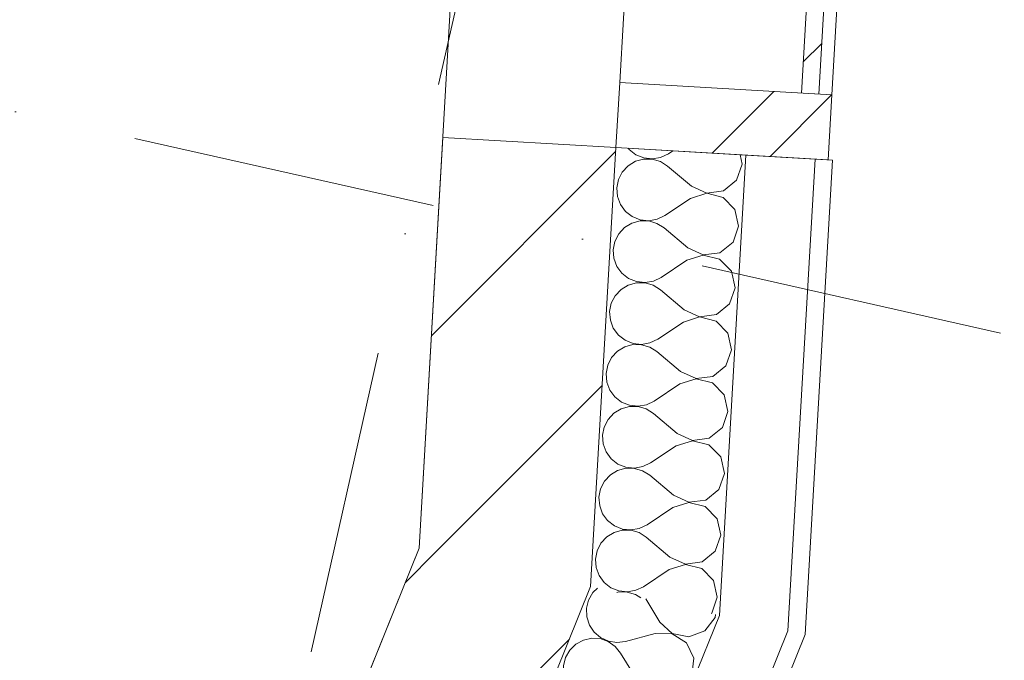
# Model space of a CAD drawing. Header units: millimetres. Extents: x -7218036 to -6930086, y 6128308 to 6355215.
# Tile 120 of 130: x -7188219 to -7187084, y 6163742 to 6164481. Entities that reach past the tile are written whole.
import ezdxf
from ezdxf.enums import TextEntityAlignment as Align

# ---------------------------------------------------------------- set-up
doc = ezdxf.new("R2010")
doc.units = ezdxf.units.MM
doc.header["$MEASUREMENT"] = 0
doc.set_wipeout_variables(frame=1)
doc.linetypes.add('Wipeout_Contour', pattern=[1000, 0, -1000])
doc.linetypes.add('Штрихпунктирная', pattern=[670.277762, 352.777767, -176.388884, 0, -141.111112])
for name, color, linetype in [('S - квартира_помещение.АР', 7, 'Continuous'), ('АР-Стены_внешние_.АР', 7, 'Continuous'), ('АР-Стены_Наружные ВИТРАЖ', 7, 'Continuous'), ('АР-Стены_Перегородки_межквартирные_200.АР', 7, 'Continuous'), ('АР-Чертеж-Оси_Осевые размеры.АР', 7, 'Continuous'), ('АР-Чертеж-Размеры.АР', 7, 'Continuous')]:
    doc.layers.add(name, color=color, linetype=linetype)
for name, color, linetype, lineweight in [('S - квартира_помещение.АР_Ном._пера__120', 7, 'Continuous', 0), ('АР-Стены_внешние_.АР_Ном._пера__1', 7, 'Continuous', 30), ('АР-Стены_Наружные ВИТРАЖ_Ном._пера__120', 7, 'Continuous', 0), ('АР-Стены_Перегородки_межквартирные_200.АР_Ном._пера__1', 7, 'Continuous', 30), ('АР-Чертеж-Оси_Осевые размеры.АР_Ном._пера__1', 7, 'Continuous', 0), ('АР-Чертеж-Оси_Осевые размеры.АР_Ном._пера__120', 7, 'Continuous', 0), ('АР-Чертеж-Размеры.АР_Ном._пера__1', 7, 'Continuous', 0), ('Паспорта Зон Archicad_Ном._пера__1', 7, 'Continuous', 0)]:
    doc.layers.add(name, color=color, linetype=linetype, lineweight=lineweight)
doc.styles.add('РЎР“Р•РќР•Р\xa0Р\x98Р\xa0_РЎРўР\x98Р›Р¬_1', font='txt')
doc.styles.add('РЎР“Р•РќР•Р\xa0Р\x98Р\xa0_РЎРўР\x98Р›Р¬_2', font='calibri.ttf')
doc.styles.add('РЎР“Р•РќР•Р\xa0Р\x98Р\xa0_РЎРўР\x98Р›Р¬_3', font='GOTHIC.TTF')
doc.styles.add('РЎР“Р•РќР•Р\xa0Р\x98Р\xa0_РЎРўР\x98Р›Р¬_4', font='GOST_Common.ttf')
doc.dimstyles.new('СГЕНЕРИР_СТИЛЬ__1', dxfattribs={"dimtxt": 400, "dimasz": 142.5, "dimexe": 0.18, "dimexo": 0.0625, "dimgap": 0, "dimtad": 1, "dimdec": 0, "dimzin": 0, "dimdsep": 46, "dimtxsty": 'РЎР“Р•РќР•Р\xa0Р\x98Р\xa0_РЎРўР\x98Р›Р¬_3', "dimblk": 'ARROWHEAD_6', "dimblk1": 'ARROWHEAD_6', "dimblk2": 'ARROWHEAD_6', "dimcen": 0.09, "dimse1": 1, "dimse2": 1, "dimclrd": 7, "dimclre": 7, "dimclrt": 7, "dimazin": 0, "dimtfac": 1, "dimtdec": 4, "dimtmove": 0, "dimatfit": 3, "dimfxl": 1, "dimtolj": 1, "dimtzin": 0, "dimarcsym": 0})
doc.dimstyles.new('СГЕНЕРИР_СТИЛЬ__11', dxfattribs={"dimtxt": 200, "dimasz": 142.5, "dimexe": 0.18, "dimexo": 1000, "dimgap": 0, "dimtad": 1, "dimdec": 0, "dimzin": 0, "dimdsep": 46, "dimtxsty": 'РЎР“Р•РќР•Р\xa0Р\x98Р\xa0_РЎРўР\x98Р›Р¬_4', "dimblk": 'ARROWHEAD_6', "dimblk1": 'ARROWHEAD_6', "dimblk2": 'ARROWHEAD_6', "dimcen": 0.09, "dimclrd": 7, "dimclre": 7, "dimclrt": 7, "dimazin": 0, "dimtfac": 1, "dimtdec": 4, "dimtmove": 0, "dimatfit": 3, "dimfxl": 1, "dimtolj": 1, "dimtzin": 0, "dimarcsym": 0})
pattern_1 = [(45, (-6566190.34, 6562677.8), (-176.776695, 176.776695), []), (45, (-6566225.7, 6562713.15), (-176.776695, 176.776695), []), (45, (-6566261.05, 6562748.5), (-176.776695, 176.776695), [])]
pattern_2 = [(45, (-6566190.34, 6562677.8), (-127.279217, 127.279217), [])]

# ---------------------------------------------------------------- blocks, each defined once
blk = doc.blocks.new('Кухня-столовая_1_52_1', base_point=(-7189654, 6165233.8))
at = {"layer": 'S - квартира_помещение.АР_Ном._пера__120', "color": 7, "linetype": 'Continuous', "lineweight": 0, "flags": 128}
blk.add_lwpolyline([(-7192413.6, 6162107.9), (-7191828.2, 6161976.4), (-7190735.4, 6161731), (-7188797.3, 6161295.7), (-7187758.6, 6163871.8), (-7187586.3, 6166865.7), (-7191510.9, 6167747.2), (-7191929.5, 6165883.6), (-7191582.1, 6165805.6), (-7192039, 6163771.2), (-7192040, 6163771.4)], close=True, dxfattribs=at)
at = {"layer": 'Паспорта Зон Archicad_Ном._пера__1', "color": 7, "lineweight": 0, "style": 'РЎР“Р•РќР•Р\xa0Р\x98Р\xa0_РЎРўР\x98Р›Р¬_1'}
blk.add_attdef('ROOM_NUMBER', text='', height=250, rotation=347.3417, dxfattribs=at).set_placement((-7189305.4, 6165887.1), align=Align.MIDDLE_CENTER)
at = {"layer": 'Паспорта Зон Archicad_Ном._пера__1', "color": 7, "lineweight": 0, "style": 'РЎР“Р•РќР•Р\xa0Р\x98Р\xa0_РЎРўР\x98Р›Р¬_2'}
blk.add_attdef('ROOM_AREA', text='', height=200, rotation=347.3417, dxfattribs=at).set_placement((-7188871.2, 6161476.2), align=Align.MIDDLE_RIGHT)
blk = doc.blocks.new('Навесная Стена_31_1', base_point=(-6566190.3, 6562677.8))
at = {"layer": 'АР-Стены_Наружные ВИТРАЖ_Ном._пера__120', "color": 7, "linetype": 'Continuous', "lineweight": 0, "flags": 128}
for points in [[(-7187476.4, 6165294.6), (-7187527.4, 6164408.6)], [(-7187231.8, 6165280.5), (-7187282.8, 6164394.5)]]:
    blk.add_lwpolyline(points, dxfattribs=at)
at = {"color": 254, "linetype": 'Wipeout_Contour', "lineweight": 0, "ltscale": 37876064.44980907}
blk.add_wipeout([(-7187297.8, 6164395.4), (-7187246.8, 6165281.4), (-7187266.8, 6165282.5), (-7187317.8, 6164396.5)], dxfattribs=at).dxf.layer = 'АР-Стены_Наружные ВИТРАЖ'
at = {"layer": 'АР-Стены_Наружные ВИТРАЖ', "linetype": 'Continuous', "lineweight": 0, "true_color": 0x000000}
h = blk.add_hatch(dxfattribs=at)
h.set_pattern_fill('АЛЮМИНИЙ_0001', color=18, style=0, pattern_type=2)
h.set_pattern_definition(pattern_1)
h.paths.add_polyline_path([(-7187297.8, 6164395.4), (-7187246.8, 6165281.4), (-7187266.8, 6165282.5), (-7187317.8, 6164396.5)])
at = {"layer": 'АР-Стены_Наружные ВИТРАЖ_Ном._пера__120', "color": 7, "linetype": 'Continuous', "lineweight": 0, "flags": 128}
blk.add_lwpolyline([(-7187297.8, 6164395.4), (-7187317.8, 6164396.5), (-7187266.8, 6165282.5), (-7187246.8, 6165281.4)], close=True, dxfattribs=at)
at = {"color": 254, "linetype": 'Wipeout_Contour', "lineweight": 0, "ltscale": 37875207.31984916}
blk.add_wipeout([(-7187282.8, 6164394.5), (-7187527.4, 6164408.6), (-7187531.7, 6164333.7), (-7187287.1, 6164319.6)], dxfattribs=at).dxf.layer = 'АР-Стены_Наружные ВИТРАЖ'
at = {"layer": 'АР-Стены_Наружные ВИТРАЖ', "linetype": 'Continuous', "lineweight": 0, "true_color": 0x000000}
h = blk.add_hatch(dxfattribs=at)
h.set_pattern_fill('АЛЮМИНИЙ_0001', color=18, style=0, pattern_type=2)
h.set_pattern_definition(pattern_1)
h.paths.add_polyline_path([(-7187282.8, 6164394.5), (-7187527.4, 6164408.6), (-7187531.7, 6164333.7), (-7187287.1, 6164319.6)])
at = {"layer": 'АР-Стены_Наружные ВИТРАЖ_Ном._пера__120', "color": 7, "linetype": 'Continuous', "lineweight": 0, "flags": 128}
blk.add_lwpolyline([(-7187282.8, 6164394.5), (-7187287.1, 6164319.6), (-7187531.7, 6164333.7), (-7187527.4, 6164408.6)], close=True, dxfattribs=at)
blk = doc.blocks.new('Стена_306_1', base_point=(-7187631.6, 6164339.4))
at = {"layer": 'АР-Стены_Перегородки_межквартирные_200.АР', "linetype": 'Continuous', "lineweight": 0, "true_color": 0x000000}
h = blk.add_hatch(dxfattribs=at)
h.set_pattern_fill('БЛОКИ_БЕТОННЫЕ_ЭФФЕКТИВН_78', color=18, style=0, pattern_type=2)
h.set_pattern_definition(pattern_2)
h.paths.add_polyline_path([(-7187731.4, 6164345.2), (-7187758.6, 6163871.8), (-7187560.9, 6163827.5), (-7187531.7, 6164333.7)])
at = {"layer": 'АР-Стены_Перегородки_межквартирные_200.АР_Ном._пера__1', "color": 7, "linetype": 'Continuous', "lineweight": 15, "flags": 128}
for points in [[(-7187731.4, 6164345.2), (-7187758.6, 6163871.8)], [(-7187531.7, 6164333.7), (-7187731.4, 6164345.2)], [(-7187560.9, 6163827.5), (-7187531.7, 6164333.7)]]:
    blk.add_lwpolyline(points, dxfattribs=at)
blk = doc.blocks.new('Стена_307_1', base_point=(-7187659.7, 6163849.6))
at = {"layer": 'АР-Стены_Перегородки_межквартирные_200.АР', "linetype": 'Continuous', "lineweight": 0, "true_color": 0x000000}
h = blk.add_hatch(dxfattribs=at)
h.set_pattern_fill('БЛОКИ_БЕТОННЫЕ_ЭФФЕКТИВН_78', color=18, style=0, pattern_type=2)
h.set_pattern_definition(pattern_2)
h.paths.add_polyline_path([(-7187758.6, 6163871.8), (-7187935.8, 6163432.4), (-7187750.3, 6163357.6), (-7187560.9, 6163827.5)])
at = {"layer": 'АР-Стены_Перегородки_межквартирные_200.АР_Ном._пера__1', "color": 7, "linetype": 'Continuous', "lineweight": 15, "flags": 128}
for points in [[(-7187758.6, 6163871.8), (-7187935.8, 6163432.4)], [(-7187750.3, 6163357.6), (-7187560.9, 6163827.5)], [(-7187935.8, 6163432.4), (-7187750.3, 6163357.6)]]:
    blk.add_lwpolyline(points, dxfattribs=at)
blk = doc.blocks.new('*X750', base_point=(-6566190.3, 6562677.8))
at = {"layer": 'АР-Стены_внешние_.АР_Ном._пера__1', "color": 7, "linetype": 'Continuous', "lineweight": 0}
for p, q in [((-7187517.7, 6164332.9), (-7187516.6, 6164331.4)), ((-7187516.6, 6164331.4), (-7187508.8, 6164325.4)), ((-7187508.8, 6164325.4), (-7187499.7, 6164321.7)), ((-7187480.2, 6164322.3), (-7187471.3, 6164326.6)), ((-7187466.3, 6164329.9), (-7187471.3, 6164326.6)), ((-7187386.2, 6164314.5), (-7187388.6, 6164325.5)), ((-7187517.7, 6164312.8), (-7187524.4, 6164305.5)), ((-7187509.3, 6164317.9), (-7187517.7, 6164312.8)), ((-7187499.8, 6164320.5), (-7187509.3, 6164317.9)), ((-7187489.9, 6164320.4), (-7187499.8, 6164320.5)), ((-7187499.7, 6164321.7), (-7187489.9, 6164320.7)), ((-7187489.9, 6164320.7), (-7187480.2, 6164322.3)), ((-7187480.5, 6164317.6), (-7187489.9, 6164320.4)), ((-7187472.1, 6164312.3), (-7187480.5, 6164317.6)), ((-7187444.8, 6164289.3), (-7187472.1, 6164312.3)), ((-7187392.6, 6164296.1), (-7187386.2, 6164314.5)), ((-7187524.4, 6164305.5), (-7187528.9, 6164296.8)), ((-7187528.9, 6164296.8), (-7187530.8, 6164287.1)), ((-7187444.8, 6164289.3), (-7187427.1, 6164281.3)), ((-7187407.7, 6164283.8), (-7187392.6, 6164296.1)), ((-7187530.8, 6164287.1), (-7187530, 6164277.3)), ((-7187530, 6164277.3), (-7187526.6, 6164268)), ((-7187427.1, 6164281), (-7187445.7, 6164275)), ((-7187427.1, 6164281.3), (-7187407.7, 6164283.8)), ((-7187408.1, 6164276.3), (-7187427.1, 6164281)), ((-7187526.6, 6164268), (-7187520.7, 6164260.1)), ((-7187445.7, 6164275), (-7187475.4, 6164255.3)), ((-7187394.5, 6164262.3), (-7187408.1, 6164276.3)), ((-7187520.7, 6164260.1), (-7187513, 6164254.1)), ((-7187484.3, 6164251), (-7187475.4, 6164255.3)), ((-7187390.3, 6164243.2), (-7187394.5, 6164262.3)), ((-7187513.4, 6164246.5), (-7187521.8, 6164241.4)), ((-7187503.9, 6164249.2), (-7187513.4, 6164246.5)), ((-7187513, 6164254.1), (-7187503.8, 6164250.4)), ((-7187494, 6164249.1), (-7187503.9, 6164249.2)), ((-7187503.8, 6164250.4), (-7187494, 6164249.4)), ((-7187494, 6164249.4), (-7187484.3, 6164251)), ((-7187484.6, 6164246.3), (-7187494, 6164249.1)), ((-7187476.2, 6164241), (-7187484.6, 6164246.3)), ((-7187396.7, 6164224.8), (-7187390.3, 6164243.2)), ((-7187528.5, 6164234.2), (-7187533, 6164225.5)), ((-7187521.8, 6164241.4), (-7187528.5, 6164234.2)), ((-7187448.9, 6164218), (-7187476.2, 6164241)), ((-7187533, 6164225.5), (-7187534.9, 6164215.8)), ((-7187411.8, 6164212.5), (-7187396.7, 6164224.8)), ((-7187534.9, 6164215.8), (-7187534.1, 6164206)), ((-7187431.2, 6164209.7), (-7187449.8, 6164203.7)), ((-7187448.9, 6164218), (-7187431.2, 6164210)), ((-7187431.2, 6164210), (-7187411.8, 6164212.5)), ((-7187412.2, 6164205), (-7187431.2, 6164209.7)), ((-7187534.1, 6164206), (-7187530.7, 6164196.7)), ((-7187449.8, 6164203.7), (-7187479.5, 6164184)), ((-7187398.6, 6164191), (-7187412.2, 6164205)), ((-7187530.7, 6164196.7), (-7187524.8, 6164188.8)), ((-7187524.8, 6164188.8), (-7187517.1, 6164182.8)), ((-7187394.4, 6164171.9), (-7187398.6, 6164191)), ((-7187517.5, 6164175.2), (-7187525.9, 6164170.1)), ((-7187508, 6164177.8), (-7187517.5, 6164175.2)), ((-7187517.1, 6164182.8), (-7187507.9, 6164179.1)), ((-7187498.1, 6164177.8), (-7187508, 6164177.8)), ((-7187507.9, 6164179.1), (-7187498.1, 6164178)), ((-7187498.1, 6164178), (-7187488.4, 6164179.7)), ((-7187488.7, 6164175), (-7187498.1, 6164177.8)), ((-7187480.3, 6164169.7), (-7187488.7, 6164175)), ((-7187488.4, 6164179.7), (-7187479.5, 6164184)), ((-7187525.9, 6164170.1), (-7187532.6, 6164162.9)), ((-7187453.1, 6164146.7), (-7187480.3, 6164169.7)), ((-7187400.8, 6164153.5), (-7187394.4, 6164171.9)), ((-7187537.1, 6164154.1), (-7187539, 6164144.5)), ((-7187532.6, 6164162.9), (-7187537.1, 6164154.1)), ((-7187415.9, 6164141.2), (-7187400.8, 6164153.5)), ((-7187539, 6164144.5), (-7187538.2, 6164134.7)), ((-7187453.1, 6164146.7), (-7187435.3, 6164138.7)), ((-7187435.3, 6164138.7), (-7187415.9, 6164141.2)), ((-7187538.2, 6164134.7), (-7187534.8, 6164125.4)), ((-7187453.9, 6164132.4), (-7187483.6, 6164112.7)), ((-7187435.3, 6164138.4), (-7187453.9, 6164132.4)), ((-7187416.3, 6164133.6), (-7187435.3, 6164138.4)), ((-7187402.7, 6164119.7), (-7187416.3, 6164133.6)), ((-7187534.8, 6164125.4), (-7187528.9, 6164117.5)), ((-7187398.5, 6164100.6), (-7187402.7, 6164119.7)), ((-7187528.9, 6164117.5), (-7187521.2, 6164111.5)), ((-7187521.2, 6164111.5), (-7187512, 6164107.8)), ((-7187512, 6164107.8), (-7187502.2, 6164106.7)), ((-7187502.2, 6164106.7), (-7187492.5, 6164108.4)), ((-7187492.5, 6164108.4), (-7187483.6, 6164112.7)), ((-7187530, 6164098.8), (-7187536.7, 6164091.6)), ((-7187521.6, 6164103.9), (-7187530, 6164098.8)), ((-7187512.1, 6164106.5), (-7187521.6, 6164103.9)), ((-7187502.2, 6164106.4), (-7187512.1, 6164106.5)), ((-7187492.8, 6164103.7), (-7187502.2, 6164106.4)), ((-7187484.4, 6164098.4), (-7187492.8, 6164103.7)), ((-7187457.2, 6164075.4), (-7187484.4, 6164098.4)), ((-7187404.9, 6164082.2), (-7187398.5, 6164100.6)), ((-7187536.7, 6164091.6), (-7187541.2, 6164082.8)), ((-7187541.2, 6164082.8), (-7187543.1, 6164073.2)), ((-7187543.1, 6164073.2), (-7187542.3, 6164063.3)), ((-7187457.2, 6164075.4), (-7187439.4, 6164067.3)), ((-7187420, 6164069.9), (-7187404.9, 6164082.2)), ((-7187542.3, 6164063.3), (-7187538.9, 6164054.1)), ((-7187439.4, 6164067.1), (-7187458, 6164061.1)), ((-7187439.4, 6164067.3), (-7187420, 6164069.9)), ((-7187420.4, 6164062.3), (-7187439.4, 6164067.1)), ((-7187406.8, 6164048.4), (-7187420.4, 6164062.3)), ((-7187538.9, 6164054.1), (-7187533.1, 6164046.2)), ((-7187458, 6164061.1), (-7187487.7, 6164041.4)), ((-7187533.1, 6164046.2), (-7187525.3, 6164040.1)), ((-7187525.3, 6164040.1), (-7187516.1, 6164036.5)), ((-7187496.6, 6164037.1), (-7187487.7, 6164041.4)), ((-7187402.6, 6164029.3), (-7187406.8, 6164048.4)), ((-7187534.1, 6164027.5), (-7187540.8, 6164020.3)), ((-7187525.7, 6164032.6), (-7187534.1, 6164027.5)), ((-7187516.2, 6164035.2), (-7187525.7, 6164032.6)), ((-7187506.3, 6164035.1), (-7187516.2, 6164035.2)), ((-7187516.1, 6164036.5), (-7187506.3, 6164035.4)), ((-7187506.3, 6164035.4), (-7187496.6, 6164037.1)), ((-7187496.9, 6164032.4), (-7187506.3, 6164035.1)), ((-7187488.6, 6164027.1), (-7187496.9, 6164032.4)), ((-7187409, 6164010.9), (-7187402.6, 6164029.3)), ((-7187540.8, 6164020.3), (-7187545.3, 6164011.5)), ((-7187461.3, 6164004.1), (-7187488.6, 6164027.1)), ((-7187545.3, 6164011.5), (-7187547.2, 6164001.9)), ((-7187424.1, 6163998.5), (-7187409, 6164010.9)), ((-7187547.2, 6164001.9), (-7187546.4, 6163992)), ((-7187443.5, 6163995.7), (-7187462.1, 6163989.8)), ((-7187461.3, 6164004.1), (-7187443.5, 6163996)), ((-7187443.5, 6163996), (-7187424.1, 6163998.5)), ((-7187424.5, 6163991), (-7187443.5, 6163995.7)), ((-7187546.4, 6163992), (-7187543, 6163982.8)), ((-7187543, 6163982.8), (-7187537.2, 6163974.9)), ((-7187462.1, 6163989.8), (-7187491.8, 6163970)), ((-7187410.9, 6163977), (-7187424.5, 6163991)), ((-7187537.2, 6163974.9), (-7187529.4, 6163968.8)), ((-7187406.7, 6163958), (-7187410.9, 6163977)), ((-7187529.8, 6163961.3), (-7187538.2, 6163956.2)), ((-7187520.3, 6163963.9), (-7187529.8, 6163961.3)), ((-7187529.4, 6163968.8), (-7187520.2, 6163965.2)), ((-7187510.4, 6163963.8), (-7187520.3, 6163963.9)), ((-7187520.2, 6163965.2), (-7187510.4, 6163964.1)), ((-7187510.4, 6163964.1), (-7187500.7, 6163965.8)), ((-7187501, 6163961), (-7187510.4, 6163963.8)), ((-7187492.7, 6163955.8), (-7187501, 6163961)), ((-7187500.7, 6163965.8), (-7187491.8, 6163970)), ((-7187544.9, 6163949), (-7187549.4, 6163940.2)), ((-7187538.2, 6163956.2), (-7187544.9, 6163949)), ((-7187465.4, 6163932.8), (-7187492.7, 6163955.8)), ((-7187413.1, 6163939.6), (-7187406.7, 6163958)), ((-7187549.4, 6163940.2), (-7187551.3, 6163930.5)), ((-7187428.2, 6163927.2), (-7187413.1, 6163939.6)), ((-7187551.3, 6163930.5), (-7187550.5, 6163920.7)), ((-7187465.4, 6163932.8), (-7187447.6, 6163924.7)), ((-7187447.6, 6163924.7), (-7187428.2, 6163927.2)), ((-7187550.5, 6163920.7), (-7187547.1, 6163911.5)), ((-7187466.2, 6163918.5), (-7187495.9, 6163898.7)), ((-7187447.6, 6163924.4), (-7187466.2, 6163918.5)), ((-7187428.7, 6163919.7), (-7187447.6, 6163924.4)), ((-7187415, 6163905.7), (-7187428.7, 6163919.7)), ((-7187547.1, 6163911.5), (-7187541.3, 6163903.6)), ((-7187541.3, 6163903.6), (-7187533.5, 6163897.5)), ((-7187410.8, 6163886.7), (-7187415, 6163905.7)), ((-7187524.4, 6163892.6), (-7187533.9, 6163890)), ((-7187533.5, 6163897.5), (-7187524.3, 6163893.8)), ((-7187514.5, 6163892.5), (-7187524.4, 6163892.6)), ((-7187524.3, 6163893.8), (-7187514.5, 6163892.8)), ((-7187514.5, 6163892.8), (-7187504.8, 6163894.5)), ((-7187505.1, 6163889.7), (-7187514.5, 6163892.5)), ((-7187504.8, 6163894.5), (-7187495.9, 6163898.7)), ((-7187542.3, 6163884.9), (-7187549, 6163877.7)), ((-7187533.9, 6163890), (-7187542.3, 6163884.9)), ((-7187496.8, 6163884.5), (-7187505.1, 6163889.7)), ((-7187469.5, 6163861.4), (-7187496.8, 6163884.5)), ((-7187417.2, 6163868.2), (-7187410.8, 6163886.7)), ((-7187553.5, 6163868.9), (-7187555.4, 6163859.2)), ((-7187549, 6163877.7), (-7187553.5, 6163868.9)), ((-7187555.4, 6163859.2), (-7187554.7, 6163849.4)), ((-7187469.5, 6163861.4), (-7187451.7, 6163853.4)), ((-7187432.3, 6163855.9), (-7187417.2, 6163868.2)), ((-7187554.7, 6163849.4), (-7187551.2, 6163840.2)), ((-7187470.3, 6163847.2), (-7187500, 6163827.4)), ((-7187451.7, 6163853.1), (-7187470.3, 6163847.2)), ((-7187451.7, 6163853.4), (-7187432.3, 6163855.9)), ((-7187432.8, 6163848.4), (-7187451.7, 6163853.1)), ((-7187419.1, 6163834.4), (-7187432.8, 6163848.4)), ((-7187551.2, 6163840.2), (-7187545.4, 6163832.2)), ((-7187414.9, 6163815.4), (-7187419.1, 6163834.4)), ((-7187545.4, 6163832.2), (-7187537.6, 6163826.2)), ((-7187537.6, 6163826.2), (-7187528.4, 6163822.5)), ((-7187518.6, 6163821.5), (-7187508.9, 6163823.2)), ((-7187508.9, 6163823.2), (-7187500, 6163827.4)), ((-7187528.5, 6163821.3), (-7187530.6, 6163820.7)), ((-7187518.7, 6163821.2), (-7187528.5, 6163821.3)), ((-7187528.4, 6163822.5), (-7187518.6, 6163821.5)), ((-7187509.2, 6163818.4), (-7187518.7, 6163821.2)), ((-7187503.1, 6163814.6), (-7187509.2, 6163818.4)), ((-7187421.3, 6163796.9), (-7187414.9, 6163815.4)), ((-7187422, 6163796.4), (-7187421.3, 6163796.9))]:
    blk.add_line(p, q, dxfattribs=at)
blk = doc.blocks.new('Стена_308_1', base_point=(-7187531.7, 6164333.7))
at = {"layer": 'АР-Стены_внешние_.АР_Ном._пера__1', "color": 7, "linetype": 'Continuous', "lineweight": 0}
for p, q in [((-7187412.5, 6163794.3), (-7187382, 6164325.1)), ((-7187333.4, 6163776.5), (-7187302.1, 6164320.5))]:
    blk.add_line(p, q, dxfattribs=at)
at = {"layer": 'АР-Стены_внешние_.АР_Ном._пера__1', "color": 7, "linetype": 'Continuous', "lineweight": 0, "flags": 128}
for points in [[(-7187531.7, 6164333.7), (-7187560.9, 6163827.5)], [(-7187382, 6164325.1), (-7187531.7, 6164333.7)], [(-7187302.1, 6164320.5), (-7187382, 6164325.1)], [(-7187313.6, 6163772.1), (-7187282.1, 6164319.3)], [(-7187282.1, 6164319.3), (-7187302.1, 6164320.5)]]:
    blk.add_lwpolyline(points, dxfattribs=at)
at = {"layer": 'АР-Стены_внешние_.АР', "color": 7, "lineweight": 0}
blk.add_blockref('*X750', (-6566190.3, 6562677.8), dxfattribs=at)
blk = doc.blocks.new('*X752', base_point=(-6566190.3, 6562677.8))
at = {"layer": 'АР-Стены_внешние_.АР_Ном._пера__1', "color": 7, "linetype": 'Continuous', "lineweight": 0}
for p, q in [((-7187553, 6163825.7), (-7187558.3, 6163820.6)), ((-7187563.2, 6163812), (-7187565.6, 6163802.5)), ((-7187558.3, 6163820.6), (-7187563.2, 6163812)), ((-7187481.1, 6163786.6), (-7187497.2, 6163813.2)), ((-7187565.6, 6163802.5), (-7187565.3, 6163792.6)), ((-7187565.3, 6163792.6), (-7187562.3, 6163783.2)), ((-7187429.4, 6163776.3), (-7187417.4, 6163791.7)), ((-7187417.4, 6163791.7), (-7187417, 6163795.3)), ((-7187562.3, 6163783.2), (-7187556.9, 6163775)), ((-7187481.1, 6163786.6), (-7187466.8, 6163773.3)), ((-7187559.7, 6163768), (-7187569.3, 6163765.9)), ((-7187549.9, 6163767.5), (-7187559.7, 6163768)), ((-7187556.9, 6163775), (-7187549.4, 6163768.6)), ((-7187540.6, 6163764.2), (-7187549.9, 6163767.5)), ((-7187549.4, 6163768.6), (-7187540.4, 6163764.5)), ((-7187486.4, 6163773.3), (-7187520.9, 6163764.2)), ((-7187466.9, 6163773), (-7187486.4, 6163773.3)), ((-7187450.5, 6163762.5), (-7187466.9, 6163773)), ((-7187466.8, 6163773.3), (-7187447.6, 6163769.5)), ((-7187447.6, 6163769.5), (-7187429.4, 6163776.3)), ((-7187578, 6163761.2), (-7187585, 6163754.3)), ((-7187569.3, 6163765.9), (-7187578, 6163761.2)), ((-7187532.5, 6163758.6), (-7187540.6, 6163764.2)), ((-7187540.4, 6163764.5), (-7187530.7, 6163763)), ((-7187526.3, 6163750.9), (-7187532.5, 6163758.6)), ((-7187530.7, 6163763), (-7187520.9, 6163764.2)), ((-7187442, 6163744.9), (-7187450.5, 6163762.5)), ((-7187590, 6163745.8), (-7187592.3, 6163736.2)), ((-7187585, 6163754.3), (-7187590, 6163745.8)), ((-7187507.8, 6163720.4), (-7187526.3, 6163750.9)), ((-7187444.1, 6163725.5), (-7187442, 6163744.9)), ((-7187592.3, 6163736.2), (-7187592, 6163726.4)), ((-7187592, 6163726.4), (-7187589, 6163717)), ((-7187456.1, 6163710.1), (-7187444.1, 6163725.5)), ((-7187589, 6163717), (-7187583.6, 6163708.8)), ((-7187507.8, 6163720.4), (-7187493.5, 6163707)), ((-7187474.4, 6163703.2), (-7187456.1, 6163710.1)), ((-7187596, 6163699.6), (-7187604.7, 6163695)), ((-7187586.4, 6163701.8), (-7187596, 6163699.6)), ((-7187576.6, 6163701.2), (-7187586.4, 6163701.8)), ((-7187583.6, 6163708.8), (-7187576.1, 6163702.4)), ((-7187567.3, 6163698), (-7187576.6, 6163701.2)), ((-7187576.1, 6163702.4), (-7187567.2, 6163698.2)), ((-7187567.2, 6163698.2), (-7187557.4, 6163696.7)), ((-7187513.1, 6163707.1), (-7187547.6, 6163697.9)), ((-7187493.6, 6163706.8), (-7187513.1, 6163707.1)), ((-7187477.2, 6163696.2), (-7187493.6, 6163706.8)), ((-7187493.5, 6163707), (-7187474.4, 6163703.2)), ((-7187611.8, 6163688.1), (-7187616.7, 6163679.5)), ((-7187604.7, 6163695), (-7187611.8, 6163688.1)), ((-7187559.2, 6163692.3), (-7187567.3, 6163698)), ((-7187553, 6163684.7), (-7187559.2, 6163692.3)), ((-7187557.4, 6163696.7), (-7187547.6, 6163697.9)), ((-7187468.7, 6163678.6), (-7187477.2, 6163696.2)), ((-7187616.7, 6163679.5), (-7187619, 6163670)), ((-7187534.5, 6163654.1), (-7187553, 6163684.7)), ((-7187470.8, 6163659.2), (-7187468.7, 6163678.6)), ((-7187619, 6163670), (-7187618.7, 6163660.1)), ((-7187618.7, 6163660.1), (-7187615.7, 6163650.7)), ((-7187534.5, 6163654.1), (-7187520.2, 6163640.8)), ((-7187482.8, 6163643.8), (-7187470.8, 6163659.2)), ((-7187615.7, 6163650.7), (-7187610.3, 6163642.5)), ((-7187610.3, 6163642.5), (-7187602.8, 6163636.1)), ((-7187501.1, 6163637), (-7187482.8, 6163643.8)), ((-7187622.7, 6163633.4), (-7187631.4, 6163628.7)), ((-7187613.1, 6163635.5), (-7187622.7, 6163633.4)), ((-7187603.3, 6163635), (-7187613.1, 6163635.5)), ((-7187594, 6163631.7), (-7187603.3, 6163635)), ((-7187602.8, 6163636.1), (-7187593.9, 6163632)), ((-7187585.9, 6163626.1), (-7187594, 6163631.7)), ((-7187593.9, 6163632), (-7187584.1, 6163630.5)), ((-7187584.1, 6163630.5), (-7187574.3, 6163631.7)), ((-7187539.8, 6163640.9), (-7187574.3, 6163631.7)), ((-7187520.3, 6163640.5), (-7187539.8, 6163640.9)), ((-7187503.9, 6163630), (-7187520.3, 6163640.5)), ((-7187520.2, 6163640.8), (-7187501.1, 6163637)), ((-7187495.4, 6163612.4), (-7187503.9, 6163630)), ((-7187638.5, 6163621.8), (-7187643.4, 6163613.3)), ((-7187631.4, 6163628.7), (-7187638.5, 6163621.8)), ((-7187579.7, 6163618.4), (-7187585.9, 6163626.1)), ((-7187643.4, 6163613.3), (-7187645.8, 6163603.7)), ((-7187561.2, 6163587.9), (-7187579.7, 6163618.4)), ((-7187497.5, 6163593), (-7187495.4, 6163612.4)), ((-7187645.8, 6163603.7), (-7187645.4, 6163593.9)), ((-7187645.4, 6163593.9), (-7187642.5, 6163584.5)), ((-7187642.5, 6163584.5), (-7187637, 6163576.3)), ((-7187561.2, 6163587.9), (-7187546.9, 6163574.6)), ((-7187509.5, 6163577.6), (-7187497.5, 6163593)), ((-7187637, 6163576.3), (-7187629.5, 6163569.9)), ((-7187566.5, 6163574.6), (-7187601.1, 6163565.4)), ((-7187547, 6163574.3), (-7187566.5, 6163574.6)), ((-7187530.6, 6163563.8), (-7187547, 6163574.3)), ((-7187546.9, 6163574.6), (-7187527.8, 6163570.7)), ((-7187527.8, 6163570.7), (-7187509.5, 6163577.6)), ((-7187658.1, 6163562.5), (-7187665.2, 6163555.6)), ((-7187649.4, 6163567.1), (-7187658.1, 6163562.5)), ((-7187639.8, 6163569.3), (-7187649.4, 6163567.1)), ((-7187630, 6163568.7), (-7187639.8, 6163569.3)), ((-7187620.7, 6163565.5), (-7187630, 6163568.7)), ((-7187629.5, 6163569.9), (-7187620.6, 6163565.7)), ((-7187612.6, 6163559.8), (-7187620.7, 6163565.5)), ((-7187620.6, 6163565.7), (-7187610.8, 6163564.2)), ((-7187610.8, 6163564.2), (-7187601.1, 6163565.4)), ((-7187522.2, 6163546.2), (-7187530.6, 6163563.8)), ((-7187665.2, 6163555.6), (-7187670.1, 6163547)), ((-7187606.4, 6163552.2), (-7187612.6, 6163559.8)), ((-7187587.9, 6163521.6), (-7187606.4, 6163552.2)), ((-7187670.1, 6163547), (-7187672.5, 6163537.5)), ((-7187524.2, 6163526.7), (-7187522.2, 6163546.2)), ((-7187672.5, 6163537.5), (-7187672.2, 6163527.6)), ((-7187672.2, 6163527.6), (-7187669.2, 6163518.2)), ((-7187669.2, 6163518.2), (-7187663.7, 6163510)), ((-7187587.9, 6163521.6), (-7187573.6, 6163508.3)), ((-7187536.2, 6163511.3), (-7187524.2, 6163526.7)), ((-7187663.7, 6163510), (-7187656.2, 6163503.6)), ((-7187593.3, 6163508.4), (-7187627.8, 6163499.2)), ((-7187573.7, 6163508), (-7187593.3, 6163508.4)), ((-7187557.3, 6163497.5), (-7187573.7, 6163508)), ((-7187573.6, 6163508.3), (-7187554.5, 6163504.5)), ((-7187554.5, 6163504.5), (-7187536.2, 6163511.3)), ((-7187684.8, 6163496.2), (-7187691.9, 6163489.3)), ((-7187676.2, 6163500.9), (-7187684.8, 6163496.2)), ((-7187666.5, 6163503), (-7187676.2, 6163500.9)), ((-7187656.7, 6163502.5), (-7187666.5, 6163503)), ((-7187647.4, 6163499.2), (-7187656.7, 6163502.5)), ((-7187656.2, 6163503.6), (-7187647.3, 6163499.5)), ((-7187639.3, 6163493.6), (-7187647.4, 6163499.2)), ((-7187647.3, 6163499.5), (-7187637.5, 6163498)), ((-7187637.5, 6163498), (-7187627.8, 6163499.2)), ((-7187548.9, 6163479.9), (-7187557.3, 6163497.5)), ((-7187691.9, 6163489.3), (-7187696.8, 6163480.8)), ((-7187633.1, 6163485.9), (-7187639.3, 6163493.6)), ((-7187614.6, 6163455.4), (-7187633.1, 6163485.9)), ((-7187696.8, 6163480.8), (-7187699.2, 6163471.2)), ((-7187699.2, 6163471.2), (-7187698.9, 6163461.4)), ((-7187550.9, 6163460.5), (-7187548.9, 6163479.9)), ((-7187698.9, 6163461.4), (-7187695.9, 6163452)), ((-7187562.9, 6163445.1), (-7187550.9, 6163460.5)), ((-7187695.9, 6163452), (-7187690.4, 6163443.8)), ((-7187614.6, 6163455.4), (-7187600.3, 6163442.1)), ((-7187690.4, 6163443.8), (-7187682.9, 6163437.4)), ((-7187682.9, 6163437.4), (-7187674, 6163433.2)), ((-7187620, 6163442.1), (-7187654.5, 6163432.9)), ((-7187600.4, 6163441.8), (-7187620, 6163442.1)), ((-7187584, 6163431.3), (-7187600.4, 6163441.8)), ((-7187600.3, 6163442.1), (-7187581.2, 6163438.3)), ((-7187581.2, 6163438.3), (-7187562.9, 6163445.1)), ((-7187711.5, 6163430), (-7187718.6, 6163423.1)), ((-7187702.9, 6163434.7), (-7187711.5, 6163430)), ((-7187693.2, 6163436.8), (-7187702.9, 6163434.7)), ((-7187683.4, 6163436.2), (-7187693.2, 6163436.8)), ((-7187674.1, 6163433), (-7187683.4, 6163436.2)), ((-7187666, 6163427.3), (-7187674.1, 6163433)), ((-7187674, 6163433.2), (-7187664.3, 6163431.7)), ((-7187659.8, 6163419.7), (-7187666, 6163427.3)), ((-7187664.3, 6163431.7), (-7187654.5, 6163432.9)), ((-7187575.6, 6163413.7), (-7187584, 6163431.3)), ((-7187723.5, 6163414.5), (-7187725.9, 6163405)), ((-7187718.6, 6163423.1), (-7187723.5, 6163414.5)), ((-7187641.3, 6163389.1), (-7187659.8, 6163419.7)), ((-7187725.9, 6163405), (-7187725.6, 6163395.1)), ((-7187577.7, 6163394.2), (-7187575.6, 6163413.7)), ((-7187725.6, 6163395.1), (-7187722.6, 6163385.7)), ((-7187589.6, 6163378.8), (-7187577.7, 6163394.2)), ((-7187722.6, 6163385.7), (-7187717.1, 6163377.5)), ((-7187641.3, 6163389.1), (-7187627.1, 6163375.8)), ((-7187720, 6163370.5), (-7187729.6, 6163368.4)), ((-7187710.1, 6163370), (-7187720, 6163370.5)), ((-7187717.1, 6163377.5), (-7187709.7, 6163371.1)), ((-7187700.8, 6163366.7), (-7187710.1, 6163370)), ((-7187709.7, 6163371.1), (-7187700.7, 6163367)), ((-7187646.7, 6163375.9), (-7187681.2, 6163366.7)), ((-7187627.2, 6163375.5), (-7187646.7, 6163375.9)), ((-7187610.7, 6163365), (-7187627.2, 6163375.5)), ((-7187627.1, 6163375.8), (-7187607.9, 6163372)), ((-7187607.9, 6163372), (-7187589.6, 6163378.8)), ((-7187738.2, 6163363.7), (-7187745.3, 6163356.8)), ((-7187729.6, 6163368.4), (-7187738.2, 6163363.7)), ((-7187692.7, 6163361.1), (-7187700.8, 6163366.7)), ((-7187700.7, 6163367), (-7187691, 6163365.5)), ((-7187686.5, 6163353.4), (-7187692.7, 6163361.1)), ((-7187691, 6163365.5), (-7187681.2, 6163366.7)), ((-7187602.3, 6163347.4), (-7187610.7, 6163365)), ((-7187745.3, 6163356.8), (-7187745.9, 6163355.8)), ((-7187669.3, 6163324.9), (-7187686.5, 6163353.4)), ((-7187604.4, 6163328), (-7187602.3, 6163347.4)), ((-7187616.3, 6163312.6), (-7187604.4, 6163328)), ((-7187628, 6163308.2), (-7187616.3, 6163312.6))]:
    blk.add_line(p, q, dxfattribs=at)
blk = doc.blocks.new('Стена_309_1', base_point=(-7187560.9, 6163827.5))
at = {"layer": 'АР-Стены_внешние_.АР_Ном._пера__1', "color": 7, "linetype": 'Continuous', "lineweight": 0}
for p, q in [((-7187611.2, 6163301.5), (-7187412.5, 6163794.3)), ((-7187537, 6163271.6), (-7187333.4, 6163776.5))]:
    blk.add_line(p, q, dxfattribs=at)
at = {"layer": 'АР-Стены_внешние_.АР_Ном._пера__1', "color": 7, "linetype": 'Continuous', "lineweight": 0, "flags": 128}
for points in [[(-7187560.9, 6163827.5), (-7187750.3, 6163357.6)], [(-7187518.5, 6163264.1), (-7187313.6, 6163772.1)], [(-7187611.2, 6163301.5), (-7187750.3, 6163357.6)], [(-7187537, 6163271.6), (-7187611.2, 6163301.5)], [(-7187518.5, 6163264.1), (-7187537, 6163271.6)]]:
    blk.add_lwpolyline(points, dxfattribs=at)
at = {"layer": 'АР-Стены_внешние_.АР', "color": 7, "lineweight": 0}
blk.add_blockref('*X752', (-6566190.3, 6562677.8), dxfattribs=at)
blk = doc.blocks.new('*D1139', base_point=(-6566190.3, 6562677.8))
at = {"layer": 'АР-Чертеж-Оси_Осевые размеры.АР_Ном._пера__1', "color": 7, "linetype": 'Continuous', "lineweight": 0, "transparency": 16777216}
for p, q in [((-7203046.9, 6204959.5), (-7212636.3, 6162263.2)), ((-7212579.5, 6162173.5), (-7212693, 6162352.8)), ((-7212773.5, 6162294), (-7212499.1, 6162232.3)), ((-7212636.3, 6162263.2), (-7213256.4, 6159501.9)), ((-7213199.7, 6159412.3), (-7213313.2, 6159591.5)), ((-7213393.6, 6159532.7), (-7213119.2, 6159471.1)), ((-7213256.4, 6159501.9), (-7216759.3, 6143905.5))]:
    blk.add_line(p, q, dxfattribs=at)
at = {"layer": 'АР-Чертеж-Оси_Осевые размеры.АР_Ном._пера__1', "color": 7, "lineweight": 0, "transparency": 16777216, "insert": (-7213178.9, 6160212.3), "char_height": 400, "attachment_point": 7, "rotation": 77.3417, "style": 'РЎР“Р•РќР•Р\xa0Р\x98Р\xa0_РЎРўР\x98Р›Р¬_3'}
blk.add_mtext('\\A1;{\\pql;\\fCentury Gothic|b0|i0|c204|p0;\\W1.000000;2\xa0830}', dxfattribs=at)
blk = doc.blocks.new('ARROWHEAD_6')
at = {"color": 0, "linetype": 'Continuous', "lineweight": 0}
for p, q in [((-0.5, -0.5), (0.5, 0.5)), ((0, 0), (-1, 0))]:
    blk.add_line(p, q, dxfattribs=at)
blk = doc.blocks.new('*D1302', base_point=(-6566190.3, 6562677.8))
at = {"layer": 'АР-Чертеж-Размеры.АР_Ном._пера__1', "color": 7, "linetype": 'Continuous', "lineweight": 0, "transparency": 16777216}
for p, q in [((-7186704.7, 6164263.1), (-7186729.4, 6164153.3)), ((-7186672.6, 6164063.7), (-7186786.1, 6164242.9)), ((-7186866.6, 6164184.1), (-7186592.1, 6164122.5)), ((-7186729.4, 6164153.3), (-7186948.5, 6163177.8)), ((-7187005.3, 6163267.4), (-7186891.8, 6163088.2)), ((-7187085.7, 6163208.6), (-7186811.3, 6163147)), ((-7186948.5, 6163177.8), (-7186973.2, 6163068.1))]:
    blk.add_line(p, q, dxfattribs=at)
at = {"layer": 'АР-Чертеж-Размеры.АР_Ном._пера__1', "color": 7, "lineweight": 0, "transparency": 16777216, "insert": (-7186943.2, 6163383.8), "char_height": 200, "attachment_point": 7, "rotation": 77.3369, "style": 'РЎР“Р•РќР•Р\xa0Р\x98Р\xa0_РЎРўР\x98Р›Р¬_4'}
blk.add_mtext('\\A1;{\\pql;\\fGOST Common|b0|i0|c204|p0;\\W1.000000;1\xa0000}', dxfattribs=at)
blk = doc.blocks.new('Стандартный Маркер Сетки[187]_1', base_point=(-7211301, 6169557.9))
at = {"layer": 'АР-Чертеж-Оси_Осевые размеры.АР_Ном._пера__120', "color": 7, "linetype": 'Штрихпунктирная', "lineweight": 0}
blk.add_line((-7210325.4, 6169338.8), (-7186224.8, 6163925.9), dxfattribs=at)
at = {"layer": 'АР-Чертеж-Оси_Осевые размеры.АР_Ном._пера__120', "color": 7, "lineweight": 0, "style": 'РЎР“Р•РќР•Р\xa0Р\x98Р\xa0_РЎРўР\x98Р›Р¬_3'}
blk.add_attdef('AC_MarkerText_1', text='', height=350, rotation=347.3417, dxfattribs=at).set_placement((-7211719, 6169848.5), align=Align.TOP_CENTER)
blk = doc.blocks.new('Стандартный Маркер Сетки[283]_1', base_point=(-7211301, 6169557.9))
at = {"layer": 'АР-Чертеж-Оси_Осевые размеры.АР_Ном._пера__120', "color": 7, "linetype": 'Штрихпунктирная', "lineweight": 0}
blk.add_line((-7210325.4, 6169338.8), (-7186224.8, 6163925.9), dxfattribs=at)
at = {"layer": 'АР-Чертеж-Оси_Осевые размеры.АР_Ном._пера__120', "color": 7, "lineweight": 0, "style": 'РЎР“Р•РќР•Р\xa0Р\x98Р\xa0_РЎРўР\x98Р›Р¬_3'}
blk.add_attdef('AC_MarkerText_1', text='', height=350, rotation=347.3417, dxfattribs=at).set_placement((-7211719, 6169848.5), align=Align.TOP_CENTER)
blk = doc.blocks.new('Стандартный Маркер Сетки[304]_1', base_point=(-7179800.8, 6199738.6))
at = {"layer": 'АР-Чертеж-Оси_Осевые размеры.АР_Ном._пера__120', "color": 7, "linetype": 'Штрихпунктирная', "lineweight": 0}
blk.add_line((-7180020, 6198762.9), (-7194792, 6132990.9), dxfattribs=at)
at = {"layer": 'АР-Чертеж-Оси_Осевые размеры.АР_Ном._пера__120', "color": 7, "lineweight": 0, "style": 'РЎР“Р•РќР•Р\xa0Р\x98Р\xa0_РЎРўР\x98Р›Р¬_3'}
blk.add_attdef('AC_MarkerText_1', text='', height=350, rotation=347.3417, dxfattribs=at).set_placement((-7195050.8, 6131708.4), align=Align.TOP_CENTER)

msp = doc.modelspace()

# ---------------------------------------------------------------- linework, layer by layer
at = {"layer": 'S - квартира_помещение.АР', "color": 254, "linetype": 'Continuous', "lineweight": 0, "true_color": 0xd8d8d8, "flags": 128}
msp.add_lwpolyline([(-7192413.6, 6162107.9), (-7191828.2, 6161976.4), (-7190735.4, 6161731), (-7188797.3, 6161295.7), (-7187758.6, 6163871.8), (-7187586.3, 6166865.7), (-7191510.9, 6167747.2), (-7191929.5, 6165883.6), (-7191582.1, 6165805.6), (-7192039, 6163771.2), (-7192040, 6163771.4)], close=True, dxfattribs=at)

# ---------------------------------------------------------------- block references
at = {"layer": 'S - квартира_помещение.АР', "color": 7, "linetype": 'Continuous', "lineweight": 0}
msp.add_blockref('Кухня-столовая_1_52_1', (-7189654, 6165233.8), dxfattribs=at)
at = {"layer": 'АР-Стены_внешние_.АР', "color": 7, "lineweight": 0}
msp.add_blockref('Стена_309_1', (-7187560.9, 6163827.5), dxfattribs=at)
at = {"layer": 'АР-Стены_Наружные ВИТРАЖ', "linetype": 'Continuous', "lineweight": 0}
msp.add_blockref('Навесная Стена_31_1', (-6566190.3, 6562677.8), dxfattribs=at)
at = {"layer": 'АР-Стены_Перегородки_межквартирные_200.АР', "color": 7, "lineweight": 0}
msp.add_blockref('Стена_307_1', (-7187659.7, 6163849.6), dxfattribs=at)

# ---------------------------------------------------------------- dimensions: what is measured, and where the dimension line sits
at = {"layer": 'АР-Чертеж-Размеры.АР', "color": 7, "linetype": 'Continuous', "lineweight": 0}
dim = msp.add_linear_dim(base=(-7186948.5, 6163177.8), p1=(-7186729.4, 6164153.3), p2=(-7186948.5, 6163177.8), angle=257.3369, dimstyle='СГЕНЕРИР_СТИЛЬ__11', dxfattribs=at)
dim.commit()
dim.dimension.update_dxf_attribs({"geometry": '*D1302', "text_midpoint": (-7186965.6, 6163740.5), "dimtype": 160, "text_rotation": 77.3369})

# ---------------------------------------------------------------- next in the draw order: block references
at = {"layer": 'АР-Стены_внешние_.АР', "color": 7, "lineweight": 0}
msp.add_blockref('Стена_308_1', (-7187531.7, 6164333.7), dxfattribs=at)
at = {"layer": 'АР-Стены_Перегородки_межквартирные_200.АР', "color": 7, "lineweight": 0}
msp.add_blockref('Стена_306_1', (-7187631.6, 6164339.4), dxfattribs=at)
at = {"layer": 'АР-Чертеж-Оси_Осевые размеры.АР', "color": 8, "linetype": 'Continuous', "lineweight": 15}
for name, p in [('Стандартный Маркер Сетки[304]_1', (-7179800.8, 6199738.6)), ('Стандартный Маркер Сетки[187]_1', (-7211301, 6169557.9)), ('Стандартный Маркер Сетки[283]_1', (-7211301, 6169557.9))]:
    msp.add_blockref(name, p, dxfattribs=at)

# ---------------------------------------------------------------- next in the draw order: dimensions: what is measured, and where the dimension line sits
at = {"layer": 'АР-Чертеж-Оси_Осевые размеры.АР', "color": 7, "linetype": 'Continuous', "lineweight": 0}
dim = msp.add_linear_dim(base=(-7213256.4, 6159501.9), p1=(-7212924.8, 6162328), p2=(-7132164.6, 6141289.1), angle=257.3417, dimstyle='СГЕНЕРИР_СТИЛЬ__1', dxfattribs=at)
dim.commit()
dim.dimension.update_dxf_attribs({"geometry": '*D1139', "text_midpoint": (-7213223.6, 6160925.6), "dimtype": 160, "text_rotation": 77.3417})

doc.saveas('drawing.dxf')
